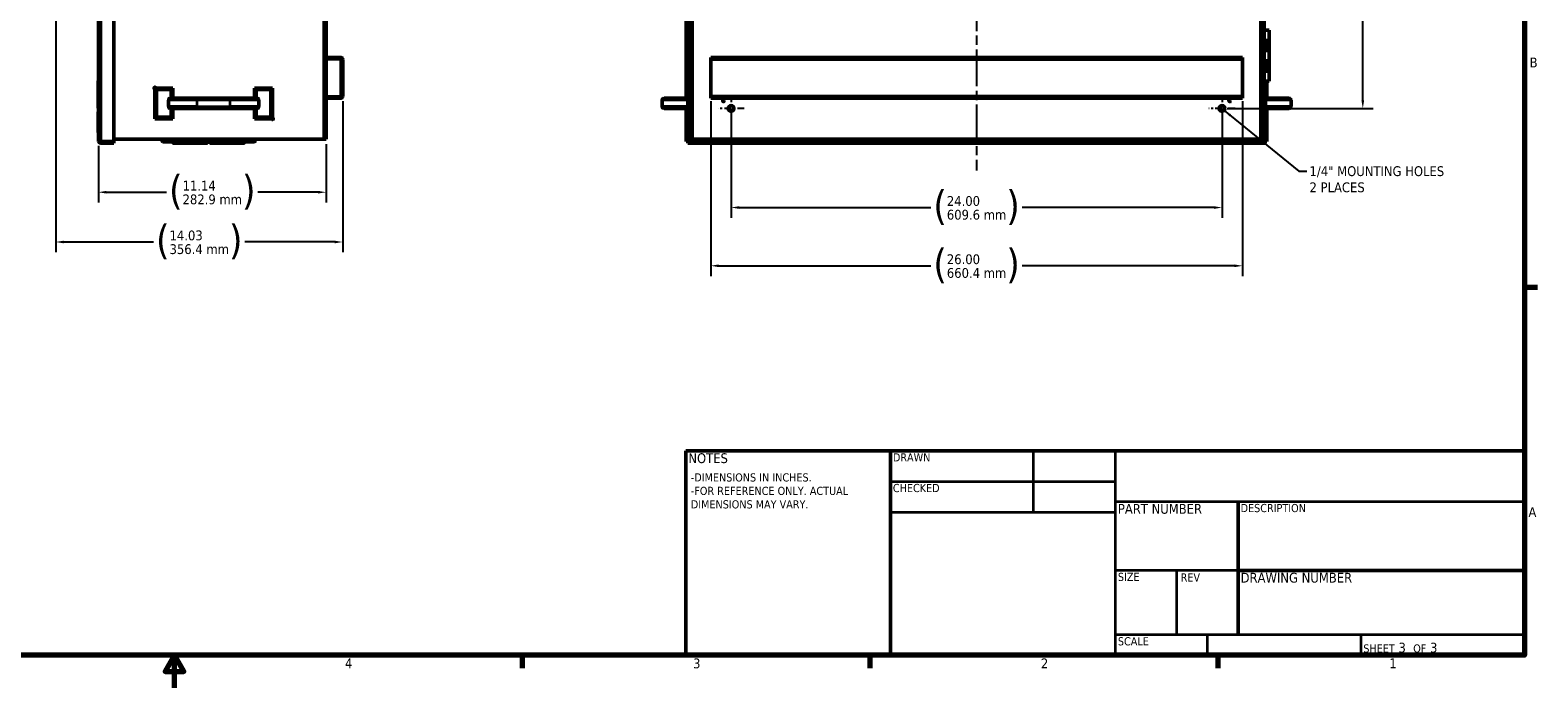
# Model space of a CAD drawing. Header units: inches. Extents: x 0 to 136, y 2 to 86.
# Tile 17 of 37: x 61 to 135, y 2 to 35. Entities that reach past the tile are written whole.
import ezdxf
from ezdxf.enums import TextEntityAlignment as Align

# ---------------------------------------------------------------- set-up
doc = ezdxf.new("R2010")
doc.units = ezdxf.units.IN
doc.header["$LTSCALE"] = 4
doc.header["$MEASUREMENT"] = 0
doc.linetypes.add('CHAIN', pattern=[0.7087, 0.4724, -0.0591, 0.1181, -0.0591])
for name, color, linetype, lineweight in [('Border (ANSI)', 7, 'Continuous', 70), ('Center Mark (ANSI)', 7, 'Continuous', 25), ('Centerline (ANSI)', 7, 'Continuous', 25), ('Dimension (ANSI)', 7, 'Continuous', 25), ('Symbol (ANSI)', 7, 'Continuous', 25), ('Title (ANSI)', 7, 'Continuous', 50), ('Visible (ANSI)', 7, 'Continuous', 50), ('Visible Narrow (ANSI)', 7, 'Continuous', 35)]:
    doc.layers.add(name, color=color, linetype=linetype, lineweight=lineweight)
doc.styles.add('Dimension Text', font='tahoma.ttf')
doc.styles.add('Note Text (ANSI)', font='tahoma.ttf')
doc.styles.get("Standard").update_dxf_attribs({"font": 'tahoma.ttf'})
doc.styles.add('Text Style38', font='tahoma.ttf')
doc.dimstyles.new('Default (ANSI)$7', dxfattribs={"dimscale": 4, "dimtxt": 0.12, "dimasz": 0.098425, "dimexe": 0.125, "dimexo": 0.0625, "dimgap": 0.031496, "dimtad": 0, "dimtih": 1, "dimtoh": 1, "dimrnd": 1e-08, "dimzin": 4, "dimdsep": 46, "dimtxsty": 'Note Text (ANSI)', "dimcen": 0.09, "dimdle": 0.393701, "dimclrd": 256, "dimclre": 256, "dimclrt": 256, "dimadec": 0, "dimazin": 1, "dimtfac": 1, "dimtofl": 0, "dimtmove": 0, "dimatfit": 3, "dimfxl": 1, "dimtolj": 1, "dimtzin": 4, "dimlwd": -1, "dimlwe": -1, "dimarcsym": 0})
doc.dimstyles.new('Dual Dimension', dxfattribs={"dimscale": 4, "dimtxt": 0.12, "dimasz": 0.098425, "dimexe": 0.125, "dimexo": 0.0625, "dimgap": 0.031496, "dimtad": 0, "dimtih": 1, "dimtoh": 1, "dimrnd": 1e-08, "dimzin": 4, "dimdsep": 46, "dimtxsty": 'Dimension Text', "dimcen": 0.09, "dimdle": 0.393701, "dimclrd": 256, "dimclre": 256, "dimclrt": 256, "dimadec": 0, "dimazin": 1, "dimtfac": 1, "dimtofl": 0, "dimtmove": 0, "dimatfit": 3, "dimfxl": 1, "dimtolj": 1, "dimtzin": 4, "dimlwd": -1, "dimlwe": -1, "dimarcsym": 0})

# ---------------------------------------------------------------- blocks, each defined once
blk = doc.blocks.new('Borders Default Border')
at = {"layer": 'Border (ANSI)'}
for p, q in [((33.5, 5.5), (33.66, 5.5)), ((21.25, 1), (21.25, 0.84)), ((25.5, 1), (25.5, 0.84)), ((29.75, 1), (29.75, 0.84))]:
    blk.add_line(p, q, dxfattribs=at)
at = {"layer": 'Border (ANSI)', "flags": 128}
for points in [[(0.5, 1), (0.5, 21), (33.5, 21), (33.5, 1), (0.5, 1)], [(17, 0.6), (17, 1), (16.885, 0.8), (17.115, 0.8), (17, 1)]]:
    blk.add_lwpolyline(points, dxfattribs=at)
at = {"layer": 'Border (ANSI)', "char_height": 0.12, "attachment_point": 7, "style": 'Dimension Text'}
for s, insert in [('B', (33.563, 8.19)), ('A', (33.549, 2.69)), ('4', (19.083, 0.84)), ('3', (23.338, 0.837)), ('2', (27.589, 0.84)), ('1', (31.848, 0.84))]:
    blk.add_mtext(s, dxfattribs=dict(at, insert=insert))
blk = doc.blocks.new('Title Blocks ECS Standard w Comments')
at = {"layer": 'Title (ANSI)'}
for p, q in [((2.182, 4.756), (2.182, 7.256)), ((2.182, 7.256), (4.682, 7.256)), ((4.682, 7.256), (4.682, 4.756)), ((12.432, 7.256), (4.682, 7.256)), ((4.682, 7.256), (4.682, 4.756)), ((12.432, 4.756), (12.432, 7.256)), ((8.932, 6.636), (8.932, 5.006)), ((8.932, 5.794), (12.432, 5.794)), ((4.682, 4.756), (2.182, 4.756)), ((4.682, 4.756), (12.432, 4.756))]:
    blk.add_line(p, q, dxfattribs=at)
at = {"layer": 'Title (ANSI)', "lineweight": 35}
for p, q in [((6.432, 6.506), (6.432, 7.256)), ((7.432, 4.756), (7.432, 7.256)), ((4.682, 6.881), (7.432, 6.881)), ((7.432, 6.636), (12.432, 6.636)), ((4.682, 6.506), (7.432, 6.506)), ((8.932, 5.794), (7.432, 5.794)), ((8.182, 5.006), (8.182, 5.794)), ((12.432, 5.006), (7.432, 5.006)), ((8.552, 5.006), (8.552, 4.756)), ((10.432, 5.006), (10.432, 4.756))]:
    blk.add_line(p, q, dxfattribs=at)
at = {"layer": 'Title (ANSI)', "style": 'Text Style38'}
for s, p in [('DRAWN', (4.712, 7.226)), ('CHECKED', (4.712, 6.851)), ('DESCRIPTION', (8.962, 6.606)), ('SIZE', (7.462, 5.764)), ('REV', (8.229, 5.757)), ('SCALE', (7.462, 4.976))]:
    blk.add_text(s, height=0.1, dxfattribs=at).set_placement(p, align=Align.TOP_LEFT)
at = {"layer": 'Title (ANSI)', "char_height": 0.12, "style": 'Note Text (ANSI)'}
for s, insert, attachment_point in [('\\fTahoma|b0|i0;NOTES', (2.212, 7.226), 1), ('\\fTahoma|b0|i0;PART NUMBER', (7.462, 6.606), 1), ('\\fTahoma|b0|i0;DRAWING NUMBER', (8.962, 5.764), 1), ('\\fTahoma|b0|i0;{\\H0.1000;SHEET}\\fTahoma|b0|i0;{\\H0.1200; 3  }\\fTahoma|b0|i0;{\\H0.1000;OF}\\fTahoma|b0|i0;{\\H0.1200; 3 }', (10.462, 4.786), 7)]:
    blk.add_mtext(s, dxfattribs=dict(at, insert=insert, attachment_point=attachment_point))
at = {"layer": 'Title (ANSI)', "lineweight": 30, "flags": 63}
for tag, height, p in [('COMMENTS', 0.12, (2.212, 7.006)), ('DESCRIPTION', 0.125, (8.962, 6.386))]:
    blk.add_attdef(tag, text='', height=height, dxfattribs=at).set_placement(p, align=Align.TOP_LEFT)
for tag, p in [('CREATION_DATE', (6.462, 6.911)), ('CHECKED_BY', (4.712, 6.536)), ('CHECKED_DATE', (6.462, 6.536)), ('AUTHOR', (4.712, 6.911))]:
    blk.add_attdef(tag, text='', height=0.125, dxfattribs=at).set_placement(p, align=Align.BOTTOM_LEFT)
for tag, p in [('COMPANY', (9.932, 6.946)), ('Sheet_Size', (7.807, 5.381)), ('REVISION_NUMBER', (8.557, 5.381)), ('<DRAWING_NUMBER>', (10.682, 5.4))]:
    blk.add_attdef(tag, text='', height=0.24, dxfattribs=at).set_placement(p, align=Align.MIDDLE_CENTER)
blk.add_attdef('PART_NUMBER', text='', height=0.24, dxfattribs=at).set_placement((7.462, 6.223), align=Align.MIDDLE_LEFT)
blk.add_attdef('Initial_View_Scale', text='', height=0.12, dxfattribs=at).set_placement((8.522, 4.786), align=Align.BOTTOM_RIGHT)
blk = doc.blocks.new('*D8')
at = {"layer": 'Defpoints', "color": 0, "transparency": 16777216}
for p in [(62.19, 47.127), (76.223, 31.364), (76.223, 24.217)]:
    blk.add_point(p, dxfattribs=at)
at = {"layer": 'Dimension (ANSI)', "transparency": 16777216}
for p, q in [((62.19, 46.877), (62.19, 23.717)), ((76.223, 31.114), (76.223, 23.717)), ((62.584, 24.217), (66.971, 24.217)), ((75.829, 24.217), (71.442, 24.217))]:
    blk.add_line(p, q, dxfattribs=at)
for points in [[(62.584, 24.282), (62.584, 24.151), (62.19, 24.217)], [(75.829, 24.282), (75.829, 24.151), (76.223, 24.217)]]:
    blk.add_solid(points, dxfattribs=at)
at = {"layer": 'Dimension (ANSI)', "transparency": 16777216, "insert": (69.207, 24.217), "char_height": 0.48, "attachment_point": 5, "style": 'Dimension Text'}
blk.add_mtext('\\A1;{\\H3.0x;(}\\S14.03^ 356.4 mm;{\\H3.0x;)}', dxfattribs=at)
blk = doc.blocks.new('*D9')
at = {"layer": 'Defpoints', "color": 0, "transparency": 16777216}
for p in [(64.276, 29.166), (75.412, 29.251), (75.412, 26.652)]:
    blk.add_point(p, dxfattribs=at)
at = {"layer": 'Dimension (ANSI)', "transparency": 16777216}
for p, q in [((64.276, 28.916), (64.276, 26.152)), ((75.412, 29.001), (75.412, 26.152)), ((64.67, 26.652), (67.611, 26.652)), ((75.018, 26.652), (72.077, 26.652))]:
    blk.add_line(p, q, dxfattribs=at)
for points in [[(64.67, 26.718), (64.67, 26.587), (64.276, 26.652)], [(75.018, 26.718), (75.018, 26.587), (75.412, 26.652)]]:
    blk.add_solid(points, dxfattribs=at)
at = {"layer": 'Dimension (ANSI)', "transparency": 16777216, "insert": (69.844, 26.652), "char_height": 0.48, "attachment_point": 5, "style": 'Dimension Text'}
blk.add_mtext('\\A1;{\\H3.0x;(}\\S11.14^ 282.9 mm;{\\H3.0x;)}', dxfattribs=at)
blk = doc.blocks.new('*D15')
at = {"layer": 'Defpoints', "color": 0, "transparency": 16777216}
for p in [(95.212, 30.751), (119.212, 30.751), (119.212, 25.902)]:
    blk.add_point(p, dxfattribs=at)
at = {"layer": 'Dimension (ANSI)', "transparency": 16777216}
for p, q in [((95.212, 30.501), (95.212, 25.402)), ((119.212, 30.501), (119.212, 25.402)), ((95.606, 25.902), (104.975, 25.902)), ((118.819, 25.902), (109.449, 25.902))]:
    blk.add_line(p, q, dxfattribs=at)
for points in [[(95.606, 25.968), (95.606, 25.837), (95.212, 25.902)], [(118.819, 25.968), (118.819, 25.837), (119.212, 25.902)]]:
    blk.add_solid(points, dxfattribs=at)
at = {"layer": 'Dimension (ANSI)', "transparency": 16777216, "insert": (107.212, 25.902), "char_height": 0.48, "attachment_point": 5, "style": 'Dimension Text'}
blk.add_mtext('\\A1;{\\H3.0x;(}\\S24.00^ 609.6 mm;{\\H3.0x;)}', dxfattribs=at)
blk = doc.blocks.new('*D16')
at = {"layer": 'Defpoints', "color": 0, "transparency": 16777216}
for p in [(94.212, 31.364), (120.212, 31.364), (120.212, 23.052)]:
    blk.add_point(p, dxfattribs=at)
at = {"layer": 'Dimension (ANSI)', "transparency": 16777216}
for p, q in [((94.212, 31.114), (94.212, 22.552)), ((120.212, 31.114), (120.212, 22.552)), ((94.606, 23.052), (104.975, 23.052)), ((119.819, 23.052), (109.449, 23.052))]:
    blk.add_line(p, q, dxfattribs=at)
for points in [[(94.606, 23.118), (94.606, 22.987), (94.212, 23.052)], [(119.819, 23.118), (119.819, 22.987), (120.212, 23.052)]]:
    blk.add_solid(points, dxfattribs=at)
at = {"layer": 'Dimension (ANSI)', "transparency": 16777216, "insert": (107.212, 23.052), "char_height": 0.48, "attachment_point": 5, "style": 'Dimension Text'}
blk.add_mtext('\\A1;{\\H3.0x;(}\\S26.00^ 660.4 mm;{\\H3.0x;)}', dxfattribs=at)
blk = doc.blocks.new('*D17')
at = {"layer": 'Defpoints', "color": 0, "transparency": 16777216}
for p in [(116.247, 69.603), (119.212, 30.751), (126.096, 30.751)]:
    blk.add_point(p, dxfattribs=at)
at = {"layer": 'Dimension (ANSI)', "transparency": 16777216}
for p, q in [((116.497, 69.603), (126.596, 69.603)), ((126.096, 69.21), (126.096, 51.255)), ((126.096, 31.144), (126.096, 49.099)), ((119.462, 30.751), (126.596, 30.751))]:
    blk.add_line(p, q, dxfattribs=at)
for points in [[(126.031, 69.21), (126.162, 69.21), (126.096, 69.603)], [(126.031, 31.144), (126.162, 31.144), (126.096, 30.751)]]:
    blk.add_solid(points, dxfattribs=at)
at = {"layer": 'Dimension (ANSI)', "transparency": 16777216, "insert": (126.096, 50.177), "char_height": 0.48, "attachment_point": 5, "style": 'Dimension Text'}
blk.add_mtext('\\A1;{\\H3.0x;(}\\S38.85^ 986.9 mm;{\\H3.0x;)}', dxfattribs=at)

msp = doc.modelspace()

# ---------------------------------------------------------------- linework, layer by layer
at = {"layer": 'Center Mark (ANSI)', "linetype": 'CHAIN', "ltscale": 0.177668}
for p, q in [((95.212, 31.391), (95.212, 30.111)), ((119.212, 31.391), (119.212, 30.111)), ((95.852, 30.751), (94.572, 30.751)), ((119.852, 30.751), (118.572, 30.751))]:
    msp.add_line(p, q, dxfattribs=at)
at = {"layer": 'Centerline (ANSI)', "linetype": 'CHAIN', "ltscale": 0.952448}
msp.add_line((107.212, 71.438), (107.212, 27.714), dxfattribs=at)
at = {"layer": 'Visible (ANSI)'}
for p, q in [((64.276, 29.166), (64.276, 68.337)), ((65.026, 29.126), (65.026, 68.376)), ((75.412, 68.251), (75.412, 29.251)), ((93.212, 29.251), (93.212, 68.251)), ((121.212, 68.251), (121.212, 29.251)), ((93.013, 31.251), (93.013, 37.688)), ((93.087, 31.651), (93.087, 37.688)), ((121.271, 34.583), (121.212, 34.583)), ((121.271, 34.583), (121.275, 34.583)), ((121.271, 34.583), (121.271, 32.083)), ((121.271, 34), (121.295, 34)), ((121.275, 34.583), (121.279, 34.583)), ((121.513, 34.583), (121.279, 34.583)), ((121.279, 34.083), (121.279, 34.583)), ((121.279, 34.083), (121.291, 34.083)), ((121.513, 34.083), (121.291, 34.083)), ((121.295, 33.667), (121.295, 34)), ((121.322, 34.583), (121.322, 34.583)), ((121.326, 33.583), (121.326, 34.083)), ((121.388, 34.083), (121.388, 33.583)), ((121.513, 34.083), (121.388, 34.083)), ((121.396, 34.583), (121.396, 34.583)), ((121.513, 34.583), (121.513, 34.083)), ((121.513, 34.083), (121.513, 33.583)), ((75.412, 33.251), (76.11, 33.251)), ((75.412, 33.177), (76.11, 33.177)), ((94.212, 33.251), (94.212, 33.137)), ((94.212, 33.251), (120.212, 33.251)), ((120.212, 33.137), (120.212, 33.251)), ((121.271, 33.667), (121.295, 33.667)), ((121.279, 33.083), (121.279, 33.583)), ((121.279, 33.583), (121.291, 33.583)), ((121.513, 33.583), (121.291, 33.583)), ((121.513, 33.583), (121.388, 33.583)), ((121.513, 33.583), (121.513, 33.083)), ((76.149, 31.364), (76.149, 33.137)), ((76.223, 31.364), (76.223, 33.137)), ((94.212, 31.364), (94.212, 33.137)), ((120.212, 33.137), (120.212, 31.364)), ((121.271, 33), (121.295, 33)), ((121.271, 32.667), (121.295, 32.667)), ((121.279, 33.083), (121.291, 33.083)), ((121.279, 32.083), (121.279, 32.583)), ((121.279, 32.583), (121.291, 32.583)), ((121.513, 33.083), (121.291, 33.083)), ((121.513, 32.583), (121.291, 32.583)), ((121.295, 32.667), (121.295, 33)), ((121.326, 32.583), (121.326, 33.083)), ((121.388, 33.083), (121.388, 32.583)), ((121.513, 33.083), (121.388, 33.083)), ((121.513, 32.583), (121.388, 32.583)), ((121.513, 33.083), (121.513, 32.583)), ((121.513, 32.583), (121.513, 32.083)), ((64.276, 32.1), (64.271, 32.1)), ((64.271, 32.086), (64.271, 32.1)), ((64.276, 32.086), (64.271, 32.086)), ((64.271, 31.937), (64.271, 32.086)), ((64.276, 31.937), (64.271, 31.937)), ((64.271, 31.869), (64.271, 31.937)), ((64.276, 31.869), (64.271, 31.869)), ((64.271, 31.767), (64.271, 31.869)), ((64.271, 31.767), (64.271, 31.766)), ((64.276, 31.767), (64.271, 31.767)), ((64.271, 31.423), (64.271, 31.766)), ((67.037, 31.751), (67.912, 31.751)), ((67.037, 30.251), (67.037, 31.751)), ((67.137, 31.651), (67.037, 31.751)), ((67.812, 31.651), (67.912, 31.751)), ((67.912, 31.751), (67.912, 31.251)), ((71.912, 31.251), (71.912, 31.751)), ((71.912, 31.751), (72.787, 31.751)), ((72.012, 31.651), (71.912, 31.751)), ((72.687, 31.651), (72.787, 31.751)), ((72.787, 31.751), (72.787, 30.251)), ((93.187, 31.751), (93.212, 31.751)), ((121.271, 32.083), (121.212, 32.083)), ((121.237, 31.751), (121.212, 31.751)), ((121.271, 32.083), (121.275, 32.083)), ((121.275, 32.083), (121.279, 32.083)), ((121.513, 32.083), (121.279, 32.083)), ((121.322, 32.021), (121.322, 32.083)), ((121.322, 32.021), (121.322, 31.703)), ((121.396, 32.021), (121.322, 32.021)), ((121.396, 32.021), (121.396, 32.083)), ((121.396, 32.021), (121.396, 31.251)), ((64.276, 31.423), (64.271, 31.423)), ((64.271, 31.027), (64.271, 31.423)), ((64.271, 31.027), (64.271, 31.026)), ((64.271, 31), (64.271, 31.026)), ((64.276, 31.026), (64.271, 31.026)), ((64.276, 31), (64.271, 31)), ((64.276, 30.988), (64.271, 30.988)), ((64.271, 30.986), (64.271, 30.988)), ((64.276, 30.986), (64.271, 30.986)), ((64.271, 30.88), (64.271, 30.986)), ((67.711, 30.851), (67.711, 31.151)), ((67.912, 31.251), (67.811, 31.251)), ((69.103, 31.251), (67.912, 31.251)), ((70.722, 31.251), (69.103, 31.251)), ((71.912, 31.251), (70.722, 31.251)), ((72.013, 31.251), (71.912, 31.251)), ((72.113, 30.851), (72.113, 31.151)), ((76.11, 31.325), (75.412, 31.325)), ((76.11, 31.251), (75.412, 31.251)), ((91.837, 30.851), (91.837, 31.151)), ((92.715, 31.251), (91.937, 31.251)), ((93.087, 31.251), (92.715, 31.251)), ((93.087, 30.351), (93.087, 31.651)), ((94.212, 31.364), (94.212, 31.251)), ((120.212, 31.251), (94.212, 31.251)), ((94.807, 31.093), (94.807, 31.159)), ((120.212, 31.251), (120.212, 31.364)), ((121.337, 31.651), (121.337, 30.351)), ((121.709, 31.251), (121.337, 31.251)), ((122.487, 31.251), (121.709, 31.251)), ((122.587, 30.851), (122.587, 31.151)), ((64.271, 30.77), (64.271, 30.88)), ((64.271, 30.767), (64.271, 30.77)), ((64.276, 30.77), (64.271, 30.77)), ((64.276, 30.767), (64.271, 30.767)), ((64.276, 30.591), (64.271, 30.591)), ((64.271, 30.56), (64.271, 30.591)), ((64.276, 30.56), (64.271, 30.56)), ((64.271, 30.544), (64.271, 30.56)), ((64.271, 30.544), (64.271, 30.543)), ((64.276, 30.544), (64.271, 30.544)), ((64.276, 30.543), (64.271, 30.543)), ((64.271, 30.44), (64.271, 30.543)), ((64.276, 30.44), (64.271, 30.44)), ((64.271, 30.255), (64.271, 30.44)), ((64.276, 30.255), (64.271, 30.255)), ((64.271, 30.153), (64.271, 30.255)), ((67.137, 30.351), (67.037, 30.251)), ((67.912, 30.251), (67.037, 30.251)), ((67.912, 30.751), (67.811, 30.751)), ((67.812, 30.351), (67.912, 30.251)), ((67.912, 30.751), (67.912, 30.251)), ((67.912, 30.751), (69.103, 30.751)), ((69.103, 30.751), (70.722, 30.751)), ((70.722, 30.751), (71.912, 30.751)), ((72.013, 30.751), (71.912, 30.751)), ((71.912, 30.251), (71.912, 30.751)), ((72.012, 30.351), (71.912, 30.251)), ((72.787, 30.251), (71.912, 30.251)), ((72.687, 30.351), (72.787, 30.251)), ((91.937, 30.751), (92.715, 30.751)), ((93.087, 30.751), (92.715, 30.751)), ((93.013, 29.126), (93.013, 30.751)), ((93.087, 29.126), (93.087, 30.351)), ((93.187, 30.251), (93.212, 30.251)), ((121.237, 30.251), (121.212, 30.251)), ((121.322, 30.298), (121.322, 29.126)), ((121.709, 30.751), (121.337, 30.751)), ((121.396, 30.751), (121.396, 29.126)), ((121.709, 30.751), (122.487, 30.751)), ((64.276, 30.153), (64.271, 30.153)), ((64.271, 29.968), (64.271, 30.153)), ((64.276, 29.968), (64.271, 29.968)), ((64.271, 29.865), (64.271, 29.968)), ((64.276, 29.865), (64.271, 29.865)), ((64.271, 29.865), (64.271, 29.863)), ((64.271, 29.802), (64.271, 29.863)), ((64.276, 29.863), (64.271, 29.863)), ((64.276, 29.802), (64.271, 29.802)), ((64.271, 29.79), (64.271, 29.802)), ((64.276, 29.79), (64.271, 29.79)), ((64.271, 29.665), (64.271, 29.79)), ((64.271, 29.575), (64.271, 29.665)), ((64.276, 29.575), (64.271, 29.575)), ((64.283, 29.126), (64.39, 29.126)), ((64.39, 29.126), (64.283, 29.126)), ((64.39, 29.126), (65.026, 29.126)), ((64.39, 29.126), (65.026, 29.126)), ((64.39, 29.052), (65.026, 29.052)), ((65.026, 29.251), (75.299, 29.251)), ((65.026, 29.052), (65.026, 29.126)), ((67.454, 29.188), (67.425, 29.188)), ((67.425, 29.117), (67.874, 29.117)), ((67.476, 29.18), (67.728, 29.18)), ((67.728, 29.18), (67.732, 29.18)), ((67.732, 29.18), (67.803, 29.18)), ((67.893, 29.094), (67.841, 29.158)), ((67.948, 29.138), (67.896, 29.203)), ((71.422, 29.188), (67.908, 29.188)), ((68.081, 29.117), (67.986, 29.117)), ((69.49, 29.046), (67.986, 29.046)), ((68.081, 29.117), (71.249, 29.117)), ((69.49, 29.046), (69.563, 29.046)), ((69.767, 29.046), (69.84, 29.046)), ((69.84, 29.046), (71.344, 29.046)), ((71.249, 29.117), (71.344, 29.117)), ((71.382, 29.138), (71.434, 29.203)), ((71.437, 29.094), (71.489, 29.158)), ((71.456, 29.117), (71.905, 29.117)), ((71.598, 29.18), (71.528, 29.18)), ((71.598, 29.18), (71.602, 29.18)), ((71.602, 29.18), (71.854, 29.18)), ((71.905, 29.188), (71.876, 29.188)), ((75.299, 29.251), (75.412, 29.251)), ((93.013, 29.126), (93.087, 29.126)), ((93.127, 29.166), (93.087, 29.126)), ((93.127, 29.166), (93.087, 29.126)), ((93.087, 29.052), (93.087, 29.126)), ((100.561, 29.126), (93.087, 29.126)), ((101.111, 29.052), (93.087, 29.052)), ((93.212, 29.251), (93.326, 29.251)), ((121.099, 29.251), (93.326, 29.251)), ((100.614, 29.188), (100.585, 29.188)), ((100.585, 29.117), (101.035, 29.117)), ((100.636, 29.18), (100.888, 29.18)), ((100.888, 29.18), (100.892, 29.18)), ((100.892, 29.18), (100.963, 29.18)), ((101.053, 29.094), (101.001, 29.158)), ((101.108, 29.138), (101.056, 29.203)), ((104.582, 29.188), (101.068, 29.188)), ((101.241, 29.117), (101.147, 29.117)), ((102.651, 29.046), (101.147, 29.046)), ((101.241, 29.117), (104.409, 29.117)), ((102.651, 29.046), (103, 29.046)), ((103, 29.046), (104.504, 29.046)), ((104.409, 29.117), (104.504, 29.117)), ((106.611, 29.052), (104.54, 29.052)), ((104.542, 29.138), (104.595, 29.203)), ((104.597, 29.094), (104.65, 29.158)), ((104.616, 29.117), (105.066, 29.117)), ((104.758, 29.18), (104.688, 29.18)), ((104.758, 29.18), (104.762, 29.18)), ((104.762, 29.18), (105.014, 29.18)), ((105.066, 29.188), (105.037, 29.188)), ((106.061, 29.126), (105.089, 29.126)), ((106.114, 29.188), (106.085, 29.188)), ((106.085, 29.117), (106.535, 29.117)), ((106.136, 29.18), (106.388, 29.18)), ((106.388, 29.18), (106.392, 29.18)), ((106.392, 29.18), (106.463, 29.18)), ((106.553, 29.094), (106.501, 29.158)), ((106.608, 29.138), (106.556, 29.203)), ((110.082, 29.188), (106.568, 29.188)), ((106.741, 29.117), (106.647, 29.117)), ((108.151, 29.046), (106.647, 29.046)), ((106.741, 29.117), (109.909, 29.117)), ((108.151, 29.046), (108.5, 29.046)), ((108.5, 29.046), (110.004, 29.046)), ((109.909, 29.117), (110.004, 29.117)), ((121.322, 29.052), (110.04, 29.052)), ((110.042, 29.138), (110.095, 29.203)), ((110.097, 29.094), (110.15, 29.158)), ((110.116, 29.117), (110.566, 29.117)), ((110.258, 29.18), (110.188, 29.18)), ((110.258, 29.18), (110.262, 29.18)), ((110.262, 29.18), (110.514, 29.18)), ((110.566, 29.188), (110.537, 29.188)), ((121.322, 29.126), (110.589, 29.126)), ((121.099, 29.251), (121.212, 29.251)), ((121.283, 29.166), (121.322, 29.126)), ((121.283, 29.166), (121.322, 29.126)), ((121.322, 29.052), (121.322, 29.126)), ((121.396, 29.126), (121.322, 29.126))]:
    msp.add_line(p, q, dxfattribs=at)
for centre, radius in [((94.837, 31.126), 0.045), ((119.587, 31.126), 0.045), ((95.212, 30.751), 0.14), ((119.212, 30.751), 0.14)]:
    msp.add_circle(centre, radius, dxfattribs=at)
for centre, radius, start, end in [((76.11, 33.137), 0.113, 0, 90), ((76.11, 33.137), 0.0394, 0, 90), ((67.037, 31.751), 0.0455, 0, 270), ((93.187, 31.651), 0.1, 90, 180), ((121.237, 31.651), 0.1, 0, 90), ((64.616, 31.305), 0.35, 169.97058, 190.02942), ((76.11, 31.364), 0.0394, 270, 0), ((76.11, 31.364), 0.113, 270, 0), ((91.937, 31.151), 0.1, 90, 180), ((122.487, 31.151), 0.1, 0, 90), ((72.787, 30.251), 0.0455, 180, 90), ((91.937, 30.851), 0.1, 180, 270), ((93.187, 30.351), 0.1, 180, 270), ((121.237, 30.351), 0.1, 270, 0), ((122.487, 30.851), 0.1, 270, 0), ((64.39, 29.166), 0.113, 180, 200.33098), ((64.39, 29.166), 0.113, 200.33098, 270), ((64.39, 29.166), 0.0394, 266.37707, 270), ((67.425, 29.152), 0.0354, 90, 270), ((67.476, 29.215), 0.0354, 90, 270), ((67.728, 29.215), 0.0354, 270, 90), ((69.563, 29.081), 0.0354, 270, 90), ((69.767, 29.081), 0.0354, 90, 270), ((71.602, 29.215), 0.0354, 90, 270), ((71.854, 29.215), 0.0354, 270, 90), ((71.905, 29.152), 0.0354, 270, 90), ((100.585, 29.152), 0.0354, 90, 270), ((100.636, 29.215), 0.0354, 90, 270), ((100.888, 29.215), 0.0354, 270, 90), ((104.762, 29.215), 0.0354, 90, 270), ((105.014, 29.215), 0.0354, 270, 90), ((105.066, 29.152), 0.0354, 270, 90), ((106.085, 29.152), 0.0354, 90, 270), ((106.136, 29.215), 0.0354, 90, 270), ((106.388, 29.215), 0.0354, 270, 90), ((110.262, 29.215), 0.0354, 90, 270), ((110.514, 29.215), 0.0354, 270, 90), ((110.566, 29.152), 0.0354, 270, 90)]:
    msp.add_arc(centre, radius, start, end, dxfattribs=at)
msp.add_ellipse((64.39, 29.166), major_axis=(-0.113, 0), ratio=0.998002, start_param=0, end_param=0.354842, dxfattribs=at)
for points, knots in [([(67.711, 31.151), (67.711, 31.163), (67.714, 31.177), (67.723, 31.2), (67.731, 31.213), (67.749, 31.23), (67.761, 31.238), (67.784, 31.248), (67.799, 31.251), (67.811, 31.251)], [-1.5097441, -1.5097441, -1.5097441, -1.5097441, -1.4158845, -1.4158845, -1.3217471, -1.3217471, -1.2272452, -1.2272452, -1.1323921, -1.1323921, -1.1323921, -1.1323921]), ([(72.013, 31.251), (72.025, 31.251), (72.04, 31.248), (72.063, 31.238), (72.075, 31.23), (72.093, 31.213), (72.101, 31.2), (72.111, 31.177), (72.113, 31.163), (72.113, 31.151)], [-0.3773519, -0.3773519, -0.3773519, -0.3773519, -0.2824988, -0.2824988, -0.187997, -0.187997, -0.0938595, -0.0938595, 0, 0, 0, 0]), ([(67.811, 30.751), (67.799, 30.751), (67.784, 30.754), (67.761, 30.763), (67.749, 30.771), (67.731, 30.789), (67.723, 30.801), (67.714, 30.824), (67.711, 30.838), (67.711, 30.851)], [-0.3773519, -0.3773519, -0.3773519, -0.3773519, -0.2824988, -0.2824988, -0.187997, -0.187997, -0.0938595, -0.0938595, 0, 0, 0, 0]), ([(72.113, 30.851), (72.113, 30.838), (72.111, 30.824), (72.101, 30.801), (72.093, 30.789), (72.075, 30.771), (72.063, 30.763), (72.04, 30.754), (72.025, 30.751), (72.013, 30.751)], [-1.5097441, -1.5097441, -1.5097441, -1.5097441, -1.4158845, -1.4158845, -1.3217471, -1.3217471, -1.2272452, -1.2272452, -1.1323921, -1.1323921, -1.1323921, -1.1323921]), ([(67.896, 29.203), (67.891, 29.209), (67.886, 29.214), (67.875, 29.224), (67.87, 29.228), (67.857, 29.236), (67.851, 29.239), (67.838, 29.245), (67.831, 29.247), (67.817, 29.25), (67.81, 29.251), (67.803, 29.251)], [2.4264204, 2.4264204, 2.4264204, 2.4264204, 2.5694548, 2.5694548, 2.7124893, 2.7124893, 2.8555237, 2.8555237, 2.9985582, 2.9985582, 3.1415927, 3.1415927, 3.1415927, 3.1415927]), ([(67.841, 29.158), (67.838, 29.161), (67.836, 29.164), (67.83, 29.169), (67.828, 29.171), (67.822, 29.174), (67.82, 29.176), (67.815, 29.178), (67.812, 29.179), (67.807, 29.18), (67.805, 29.18), (67.803, 29.18)], [2.4264204, 2.4264204, 2.4264204, 2.4264204, 2.5694548, 2.5694548, 2.7124893, 2.7124893, 2.8555237, 2.8555237, 2.9985582, 2.9985582, 3.1415927, 3.1415927, 3.1415927, 3.1415927]), ([(67.893, 29.094), (67.898, 29.088), (67.903, 29.083), (67.914, 29.073), (67.919, 29.068), (67.932, 29.061), (67.938, 29.057), (67.951, 29.052), (67.958, 29.049), (67.972, 29.047), (67.979, 29.046), (67.986, 29.046)], [5.568013, 5.568013, 5.568013, 5.568013, 5.7110475, 5.7110475, 5.8540819, 5.8540819, 5.9971164, 5.9971164, 6.1401509, 6.1401509, 6.2831853, 6.2831853, 6.2831853, 6.2831853]), ([(67.948, 29.138), (67.951, 29.135), (67.953, 29.133), (67.959, 29.128), (67.961, 29.126), (67.967, 29.122), (67.969, 29.121), (67.974, 29.119), (67.977, 29.118), (67.982, 29.117), (67.984, 29.117), (67.986, 29.117)], [5.568013, 5.568013, 5.568013, 5.568013, 5.7110475, 5.7110475, 5.8540819, 5.8540819, 5.9971164, 5.9971164, 6.1401509, 6.1401509, 6.2831853, 6.2831853, 6.2831853, 6.2831853]), ([(71.382, 29.138), (71.379, 29.135), (71.377, 29.133), (71.372, 29.128), (71.369, 29.126), (71.364, 29.122), (71.361, 29.121), (71.356, 29.119), (71.353, 29.118), (71.349, 29.117), (71.346, 29.117), (71.344, 29.117)], [5.568013, 5.568013, 5.568013, 5.568013, 5.7110475, 5.7110475, 5.8540819, 5.8540819, 5.9971164, 5.9971164, 6.1401509, 6.1401509, 6.2831853, 6.2831853, 6.2831853, 6.2831853]), ([(71.437, 29.094), (71.432, 29.088), (71.427, 29.083), (71.417, 29.073), (71.411, 29.068), (71.399, 29.061), (71.392, 29.057), (71.379, 29.052), (71.372, 29.049), (71.358, 29.047), (71.351, 29.046), (71.344, 29.046)], [5.568013, 5.568013, 5.568013, 5.568013, 5.7110475, 5.7110475, 5.8540819, 5.8540819, 5.9971164, 5.9971164, 6.1401509, 6.1401509, 6.2831853, 6.2831853, 6.2831853, 6.2831853]), ([(71.434, 29.203), (71.439, 29.209), (71.444, 29.214), (71.455, 29.224), (71.461, 29.228), (71.473, 29.236), (71.479, 29.239), (71.492, 29.245), (71.499, 29.247), (71.513, 29.25), (71.521, 29.251), (71.528, 29.251)], [2.4264204, 2.4264204, 2.4264204, 2.4264204, 2.5694548, 2.5694548, 2.7124893, 2.7124893, 2.8555237, 2.8555237, 2.9985582, 2.9985582, 3.1415927, 3.1415927, 3.1415927, 3.1415927]), ([(71.489, 29.158), (71.492, 29.161), (71.495, 29.164), (71.5, 29.169), (71.503, 29.171), (71.508, 29.174), (71.51, 29.176), (71.516, 29.178), (71.518, 29.179), (71.523, 29.18), (71.525, 29.18), (71.528, 29.18)], [2.4264204, 2.4264204, 2.4264204, 2.4264204, 2.5694548, 2.5694548, 2.7124893, 2.7124893, 2.8555237, 2.8555237, 2.9985582, 2.9985582, 3.1415927, 3.1415927, 3.1415927, 3.1415927]), ([(101.056, 29.203), (101.051, 29.209), (101.046, 29.214), (101.036, 29.224), (101.03, 29.228), (101.018, 29.236), (101.011, 29.239), (100.998, 29.245), (100.991, 29.247), (100.977, 29.25), (100.97, 29.251), (100.963, 29.251)], [2.4264204, 2.4264204, 2.4264204, 2.4264204, 2.5694548, 2.5694548, 2.7124893, 2.7124893, 2.8555237, 2.8555237, 2.9985582, 2.9985582, 3.1415927, 3.1415927, 3.1415927, 3.1415927]), ([(101.001, 29.158), (100.998, 29.161), (100.996, 29.164), (100.991, 29.169), (100.988, 29.171), (100.983, 29.174), (100.98, 29.176), (100.975, 29.178), (100.972, 29.179), (100.968, 29.18), (100.965, 29.18), (100.963, 29.18)], [2.4264204, 2.4264204, 2.4264204, 2.4264204, 2.5694548, 2.5694548, 2.7124893, 2.7124893, 2.8555237, 2.8555237, 2.9985582, 2.9985582, 3.1415927, 3.1415927, 3.1415927, 3.1415927]), ([(101.053, 29.094), (101.058, 29.088), (101.063, 29.083), (101.074, 29.073), (101.08, 29.068), (101.092, 29.061), (101.098, 29.057), (101.111, 29.052), (101.118, 29.049), (101.132, 29.047), (101.139, 29.046), (101.147, 29.046)], [5.568013, 5.568013, 5.568013, 5.568013, 5.7110475, 5.7110475, 5.8540819, 5.8540819, 5.9971164, 5.9971164, 6.1401509, 6.1401509, 6.2831853, 6.2831853, 6.2831853, 6.2831853]), ([(101.108, 29.138), (101.111, 29.135), (101.114, 29.133), (101.119, 29.128), (101.122, 29.126), (101.127, 29.122), (101.129, 29.121), (101.135, 29.119), (101.137, 29.118), (101.142, 29.117), (101.144, 29.117), (101.147, 29.117)], [5.568013, 5.568013, 5.568013, 5.568013, 5.7110475, 5.7110475, 5.8540819, 5.8540819, 5.9971164, 5.9971164, 6.1401509, 6.1401509, 6.2831853, 6.2831853, 6.2831853, 6.2831853]), ([(104.542, 29.138), (104.54, 29.135), (104.537, 29.133), (104.532, 29.128), (104.529, 29.126), (104.524, 29.122), (104.521, 29.121), (104.516, 29.119), (104.514, 29.118), (104.509, 29.117), (104.506, 29.117), (104.504, 29.117)], [5.568013, 5.568013, 5.568013, 5.568013, 5.7110475, 5.7110475, 5.8540819, 5.8540819, 5.9971164, 5.9971164, 6.1401509, 6.1401509, 6.2831853, 6.2831853, 6.2831853, 6.2831853]), ([(104.597, 29.094), (104.593, 29.088), (104.588, 29.083), (104.577, 29.073), (104.571, 29.068), (104.559, 29.061), (104.553, 29.057), (104.539, 29.052), (104.532, 29.049), (104.518, 29.047), (104.511, 29.046), (104.504, 29.046)], [5.568013, 5.568013, 5.568013, 5.568013, 5.7110475, 5.7110475, 5.8540819, 5.8540819, 5.9971164, 5.9971164, 6.1401509, 6.1401509, 6.2831853, 6.2831853, 6.2831853, 6.2831853]), ([(104.595, 29.203), (104.599, 29.209), (104.604, 29.214), (104.615, 29.224), (104.621, 29.228), (104.633, 29.236), (104.639, 29.239), (104.653, 29.245), (104.66, 29.247), (104.674, 29.25), (104.681, 29.251), (104.688, 29.251)], [2.4264204, 2.4264204, 2.4264204, 2.4264204, 2.5694548, 2.5694548, 2.7124893, 2.7124893, 2.8555237, 2.8555237, 2.9985582, 2.9985582, 3.1415927, 3.1415927, 3.1415927, 3.1415927]), ([(104.65, 29.158), (104.652, 29.161), (104.655, 29.164), (104.66, 29.169), (104.663, 29.171), (104.668, 29.174), (104.671, 29.176), (104.676, 29.178), (104.678, 29.179), (104.683, 29.18), (104.686, 29.18), (104.688, 29.18)], [2.4264204, 2.4264204, 2.4264204, 2.4264204, 2.5694548, 2.5694548, 2.7124893, 2.7124893, 2.8555237, 2.8555237, 2.9985582, 2.9985582, 3.1415927, 3.1415927, 3.1415927, 3.1415927]), ([(106.556, 29.203), (106.551, 29.209), (106.546, 29.214), (106.536, 29.224), (106.53, 29.228), (106.518, 29.236), (106.511, 29.239), (106.498, 29.245), (106.491, 29.247), (106.477, 29.25), (106.47, 29.251), (106.463, 29.251)], [2.4264204, 2.4264204, 2.4264204, 2.4264204, 2.5694548, 2.5694548, 2.7124893, 2.7124893, 2.8555237, 2.8555237, 2.9985582, 2.9985582, 3.1415927, 3.1415927, 3.1415927, 3.1415927]), ([(106.501, 29.158), (106.498, 29.161), (106.496, 29.164), (106.491, 29.169), (106.488, 29.171), (106.483, 29.174), (106.48, 29.176), (106.475, 29.178), (106.472, 29.179), (106.468, 29.18), (106.465, 29.18), (106.463, 29.18)], [2.4264204, 2.4264204, 2.4264204, 2.4264204, 2.5694548, 2.5694548, 2.7124893, 2.7124893, 2.8555237, 2.8555237, 2.9985582, 2.9985582, 3.1415927, 3.1415927, 3.1415927, 3.1415927]), ([(106.553, 29.094), (106.558, 29.088), (106.563, 29.083), (106.574, 29.073), (106.58, 29.068), (106.592, 29.061), (106.598, 29.057), (106.611, 29.052), (106.618, 29.049), (106.632, 29.047), (106.639, 29.046), (106.647, 29.046)], [5.568013, 5.568013, 5.568013, 5.568013, 5.7110475, 5.7110475, 5.8540819, 5.8540819, 5.9971164, 5.9971164, 6.1401509, 6.1401509, 6.2831853, 6.2831853, 6.2831853, 6.2831853]), ([(106.608, 29.138), (106.611, 29.135), (106.614, 29.133), (106.619, 29.128), (106.622, 29.126), (106.627, 29.122), (106.629, 29.121), (106.635, 29.119), (106.637, 29.118), (106.642, 29.117), (106.644, 29.117), (106.647, 29.117)], [5.568013, 5.568013, 5.568013, 5.568013, 5.7110475, 5.7110475, 5.8540819, 5.8540819, 5.9971164, 5.9971164, 6.1401509, 6.1401509, 6.2831853, 6.2831853, 6.2831853, 6.2831853]), ([(110.042, 29.138), (110.04, 29.135), (110.037, 29.133), (110.032, 29.128), (110.029, 29.126), (110.024, 29.122), (110.021, 29.121), (110.016, 29.119), (110.014, 29.118), (110.009, 29.117), (110.006, 29.117), (110.004, 29.117)], [5.568013, 5.568013, 5.568013, 5.568013, 5.7110475, 5.7110475, 5.8540819, 5.8540819, 5.9971164, 5.9971164, 6.1401509, 6.1401509, 6.2831853, 6.2831853, 6.2831853, 6.2831853]), ([(110.097, 29.094), (110.093, 29.088), (110.088, 29.083), (110.077, 29.073), (110.071, 29.068), (110.059, 29.061), (110.053, 29.057), (110.039, 29.052), (110.032, 29.049), (110.018, 29.047), (110.011, 29.046), (110.004, 29.046)], [5.568013, 5.568013, 5.568013, 5.568013, 5.7110475, 5.7110475, 5.8540819, 5.8540819, 5.9971164, 5.9971164, 6.1401509, 6.1401509, 6.2831853, 6.2831853, 6.2831853, 6.2831853]), ([(110.095, 29.203), (110.099, 29.209), (110.104, 29.214), (110.115, 29.224), (110.121, 29.228), (110.133, 29.236), (110.139, 29.239), (110.153, 29.245), (110.16, 29.247), (110.174, 29.25), (110.181, 29.251), (110.188, 29.251)], [2.4264204, 2.4264204, 2.4264204, 2.4264204, 2.5694548, 2.5694548, 2.7124893, 2.7124893, 2.8555237, 2.8555237, 2.9985582, 2.9985582, 3.1415927, 3.1415927, 3.1415927, 3.1415927]), ([(110.15, 29.158), (110.152, 29.161), (110.155, 29.164), (110.16, 29.169), (110.163, 29.171), (110.168, 29.174), (110.171, 29.176), (110.176, 29.178), (110.178, 29.179), (110.183, 29.18), (110.186, 29.18), (110.188, 29.18)], [2.4264204, 2.4264204, 2.4264204, 2.4264204, 2.5694548, 2.5694548, 2.7124893, 2.7124893, 2.8555237, 2.8555237, 2.9985582, 2.9985582, 3.1415927, 3.1415927, 3.1415927, 3.1415927])]:
    msp.add_open_spline(points, degree=3, knots=knots, dxfattribs=at)
at = {"layer": 'Visible Narrow (ANSI)'}
for p, q in [((64.39, 68.376), (64.39, 29.126)), ((75.299, 29.251), (75.299, 68.251)), ((93.326, 68.251), (93.326, 29.251)), ((121.099, 29.251), (121.099, 68.251)), ((121.283, 47.532), (121.283, 34.583)), ((93.127, 31.73), (93.127, 37.688)), ((121.275, 34.583), (121.275, 34)), ((121.275, 33.667), (121.275, 33)), ((120.212, 33.137), (94.212, 33.137)), ((121.275, 32.667), (121.275, 32.083)), ((64.276, 31.766), (64.271, 31.766)), ((93.187, 31.751), (93.187, 30.251)), ((121.237, 30.251), (121.237, 31.751)), ((121.283, 32.083), (121.283, 31.74)), ((64.276, 31.027), (64.271, 31.027)), ((67.812, 31.651), (67.137, 31.651)), ((67.137, 31.651), (67.137, 30.351)), ((69.103, 31.151), (67.711, 31.151)), ((67.812, 31.251), (67.812, 31.651)), ((69.103, 31.151), (69.103, 31.251)), ((69.103, 30.851), (69.103, 31.151)), ((70.722, 31.151), (69.103, 31.151)), ((70.722, 31.251), (70.722, 31.151)), ((70.722, 30.851), (70.722, 31.151)), ((72.113, 31.151), (70.722, 31.151)), ((72.687, 31.651), (72.012, 31.651)), ((72.012, 31.651), (72.012, 31.251)), ((72.687, 30.351), (72.687, 31.651)), ((93.087, 31.151), (91.837, 31.151)), ((94.212, 31.364), (120.212, 31.364)), ((122.587, 31.151), (121.337, 31.151)), ((64.276, 30.88), (64.271, 30.88)), ((67.137, 30.351), (67.812, 30.351)), ((69.103, 30.851), (67.711, 30.851)), ((67.812, 30.351), (67.812, 30.751)), ((69.103, 30.851), (70.722, 30.851)), ((69.103, 30.851), (69.103, 30.751)), ((70.722, 30.751), (70.722, 30.851)), ((72.113, 30.851), (70.722, 30.851)), ((72.012, 30.751), (72.012, 30.351)), ((72.012, 30.351), (72.687, 30.351)), ((93.087, 30.851), (91.837, 30.851)), ((93.127, 29.166), (93.127, 30.271)), ((121.283, 30.262), (121.283, 29.166)), ((122.587, 30.851), (121.337, 30.851)), ((64.276, 29.665), (64.271, 29.665)), ((100.552, 29.166), (93.127, 29.166)), ((106.052, 29.166), (105.098, 29.166)), ((121.283, 29.166), (110.598, 29.166))]:
    msp.add_line(p, q, dxfattribs=at)
for centre, major_axis, ratio, start_param, end_param in [((67.732, 29.215), (0, 0.0354), 0.707107, 5.90029, 6.283185), ((67.732, 29.215), (0, -0.0354), 0.707107, 0, 0.382896), ((67.803, 29.215), (0, -0.0354), 0.707107, 0, 3.141593), ((67.868, 29.18), (-0.0275, -0.0224), 0.533852, 0, 3.141593), ((67.921, 29.116), (-0.0275, -0.0224), 0.533852, 0, 3.141593), ((67.986, 29.081), (0, -0.0354), 0.707107, 0, 3.141593), ((69.49, 29.081), (0, 0.0354), 0.707107, 3.141593, 6.283185), ((69.84, 29.081), (0, -0.0354), 0.707107, 3.141593, 6.283185), ((71.344, 29.081), (0, 0.0354), 0.707107, 0, 3.141593), ((71.41, 29.116), (-0.0275, 0.0224), 0.533852, 0, 3.141593), ((71.462, 29.18), (-0.0275, 0.0224), 0.533852, 0, 3.141593), ((71.528, 29.215), (0, 0.0354), 0.707107, 0, 3.141593), ((71.598, 29.215), (0, 0.0354), 0.707107, 0, 0.382896), ((71.598, 29.215), (0, -0.0354), 0.707107, 5.90029, 6.283185), ((100.892, 29.215), (0, 0.0354), 0.707107, 5.90029, 6.283185), ((100.892, 29.215), (0, -0.0354), 0.707107, 0, 0.382896), ((100.963, 29.215), (0, -0.0354), 0.707107, 0, 3.141593), ((101.029, 29.18), (-0.0275, -0.0224), 0.533852, 0, 3.141593), ((101.081, 29.116), (-0.0275, -0.0224), 0.533852, 0, 3.141593), ((101.147, 29.081), (0, -0.0354), 0.707107, 0, 3.141593), ((102.651, 29.081), (0, 0.0354), 0.707107, 3.141593, 6.283185), ((103, 29.081), (0, -0.0354), 0.707107, 3.141593, 6.283185), ((104.504, 29.081), (0, 0.0354), 0.707107, 0, 3.141593), ((104.57, 29.116), (-0.0275, 0.0224), 0.533852, 0, 3.141593), ((104.622, 29.18), (-0.0275, 0.0224), 0.533852, 0, 3.141593), ((104.688, 29.215), (0, 0.0354), 0.707107, 0, 3.141593), ((104.758, 29.215), (0, 0.0354), 0.707107, 0, 0.382896), ((104.758, 29.215), (0, -0.0354), 0.707107, 5.90029, 6.283185), ((106.392, 29.215), (0, 0.0354), 0.707107, 5.90029, 6.283185), ((106.392, 29.215), (0, -0.0354), 0.707107, 0, 0.382896), ((106.463, 29.215), (0, -0.0354), 0.707107, 0, 3.141593), ((106.529, 29.18), (-0.0275, -0.0224), 0.533852, 0, 3.141593), ((106.581, 29.116), (-0.0275, -0.0224), 0.533852, 0, 3.141593), ((106.647, 29.081), (0, -0.0354), 0.707107, 0, 3.141593), ((108.151, 29.081), (0, 0.0354), 0.707107, 3.141593, 6.283185), ((108.5, 29.081), (0, -0.0354), 0.707107, 3.141593, 6.283185), ((110.004, 29.081), (0, 0.0354), 0.707107, 0, 3.141593), ((110.07, 29.116), (-0.0275, 0.0224), 0.533852, 0, 3.141593), ((110.122, 29.18), (-0.0275, 0.0224), 0.533852, 0, 3.141593), ((110.188, 29.215), (0, 0.0354), 0.707107, 0, 3.141593), ((110.258, 29.215), (0, 0.0354), 0.707107, 0, 0.382896), ((110.258, 29.215), (0, -0.0354), 0.707107, 5.90029, 6.283185)]:
    msp.add_ellipse(centre, major_axis=major_axis, ratio=ratio, start_param=start_param, end_param=end_param, dxfattribs=at)

# ---------------------------------------------------------------- block references
at = {"xscale": 4, "yscale": 4, "zscale": 4}
for name, p in [('Borders Default Border', (0, 0)), ('Title Blocks ECS Standard w Comments', (84.273, -15.025))]:
    msp.add_blockref(name, p, dxfattribs=at)

# ---------------------------------------------------------------- texts
at = {"layer": 'Symbol (ANSI)', "attachment_point": 1, "line_spacing_factor": 0.987884, "style": 'Note Text (ANSI)'}
for s, insert, char_height, width in [('\\fTahoma|b0|i0;1/4" MOUNTING HOLES\\P\\fTahoma|b0|i0;2 PLACES\\P', (123.491, 27.923), 0.48, 6.9919), ('\\fTahoma|b0|i0;{\\H0.4000;-DIMENSIONS IN INCHES.\\P}\\fTahoma|b0|i0;{\\H0.4000;-FOR REFERENCE ONLY. ACTUAL \\PDIMENSIONS MAY VARY.}', (93.24, 12.898), 0.4, 9.53769)]:
    msp.add_mtext(s, dxfattribs=dict(at, insert=insert, char_height=char_height, width=width))

# ---------------------------------------------------------------- dimensions: what is measured, and where the dimension line sits
at = {"layer": 'Dimension (ANSI)'}
for base, p1, angle, text, override, picture, middle in [((126.096, 30.751), (116.247, 69.603), 270, '{\\H3.0x;(}\\S<>^ 986.9 mm;{\\H3.0x;)}', {"dimgap": 0.031496, "dimdec": 2, "dimpost": '\\X', "dimtol": 0, "dimlim": 0, "dimtp": 0, "dimtm": 0, "dimtdec": 2, "dimatfit": 1}, '*D17', (126.096, 50.177)), ((119.212, 25.902), (95.212, 30.751), 180, '{\\H3.0x;(}\\S<>^ 609.6 mm;{\\H3.0x;)}', {"dimgap": 0.031496, "dimtih": 0, "dimtoh": 0, "dimdec": 2, "dimpost": '\\X', "dimtol": 0, "dimlim": 0, "dimtp": 0, "dimtm": 0, "dimtdec": 2, "dimatfit": 1}, '*D15', (107.212, 25.902))]:
    dim = msp.add_linear_dim(base=base, p1=p1, p2=(119.212, 30.751), angle=angle, text=text, dimstyle='Dual Dimension', override=override, dxfattribs=at)
    dim.commit()
    dim.dimension.update_dxf_attribs({"geometry": picture, "text_midpoint": middle, "dimtype": 160})
for base, p1, p2, text, picture, middle in [((76.223, 24.217), (62.19, 47.127), (76.223, 31.364), '{\\H3.0x;(}\\S<>^ 356.4 mm;{\\H3.0x;)}', '*D8', (69.207, 24.217)), ((120.212, 23.052), (94.212, 31.364), (120.212, 31.364), '{\\H3.0x;(}\\S<>^ 660.4 mm;{\\H3.0x;)}', '*D16', (107.212, 23.052)), ((75.412, 26.652), (64.276, 29.166), (75.412, 29.251), '{\\H3.0x;(}\\S<>^ 282.9 mm;{\\H3.0x;)}', '*D9', (69.844, 26.652))]:
    dim = msp.add_linear_dim(base=base, p1=p1, p2=p2, text=text, dimstyle='Dual Dimension', override={"dimgap": 0.031496, "dimtih": 0, "dimtoh": 0, "dimdec": 2, "dimpost": '\\X', "dimtol": 0, "dimlim": 0, "dimtp": 0, "dimtm": 0, "dimtdec": 2, "dimatfit": 1}, dxfattribs=at)
    dim.commit()
    dim.dimension.update_dxf_attribs({"geometry": picture, "text_midpoint": middle, "dimtype": 160})

# ---------------------------------------------------------------- leaders
at = {"layer": 'Symbol (ANSI)', "annotation_type": 0, "has_hookline": 1, "hookline_direction": 0, "text_width": 6.904}
msp.add_leader([(119.317, 30.658), (122.971, 27.683), (123.365, 27.683)], dimstyle='Default (ANSI)$7', override={"dimtad": 0}, dxfattribs=at)

doc.saveas('drawing.dxf')
